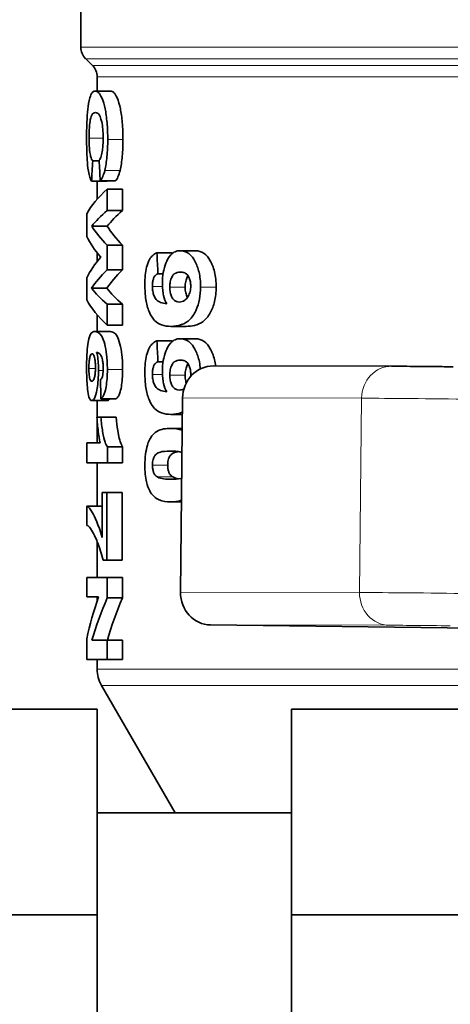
# Model space of a CAD drawing. Extents: x -142693 to 48124, y -57117 to 15617.
# Tile 13 of 24: x 38243 to 38256, y -41800 to -41769. Entities that reach past the tile are written whole.
import ezdxf
from ezdxf import colors
from ezdxf.entities.mleader import LeaderData, LeaderLine
from ezdxf.math import Vec2, Vec3

# ---------------------------------------------------------------- set-up
doc = ezdxf.new("R2010")
doc.units = 0
for name, color, linetype, lineweight in [('IS_opisy', 7, 'Continuous', 30), ('Visible (ISO)', 7, 'Continuous', 35), ('Visible Narrow (ISO)', 7, 'Continuous', 9)]:
    doc.layers.add(name, color=color, linetype=linetype, lineweight=lineweight)
doc.styles.add('Opisowy', font='arial.ttf')

# ---------------------------------------------------------------- blocks, each defined once
blk = doc.blocks.new('_None')

msp = doc.modelspace()

# ---------------------------------------------------------------- linework, layer by layer
at = {"layer": 'Visible (ISO)'}
for p, q in [((38244.503, -41763.225), (38244.503, -41770.018)), ((38244.857, -41770.579), (38244.65, -41770.372)), ((38245.003, -41770.932), (38245.003, -41771.37)), ((38245.416, -41771.37), (38244.941, -41771.37)), ((38244.867, -41773.531), (38245.066, -41773.531)), ((38245.31, -41774.158), (38244.832, -41774.158)), ((38245.003, -41774.158), (38245.003, -41774.715)), ((38245.1, -41774.148), (38245.573, -41774.148)), ((38245.788, -41774.402), (38245.316, -41774.402)), ((38245.316, -41775.065), (38245.316, -41774.402)), ((38245.788, -41775.065), (38245.788, -41774.402)), ((38244.685, -41775.161), (38244.685, -41775.865)), ((38245.788, -41775.065), (38245.316, -41775.065)), ((38245.314, -41775.546), (38244.836, -41775.546)), ((38245.788, -41776.129), (38245.316, -41776.129)), ((38245.316, -41776.897), (38245.316, -41776.129)), ((38245.788, -41776.897), (38245.788, -41776.129)), ((38245.003, -41776.365), (38245.003, -41776.638)), ((38246.85, -41776.369), (38247.322, -41776.369)), ((38247.57, -41776.302), (38248.047, -41776.302)), ((38245.788, -41776.897), (38245.316, -41776.897)), ((38247.039, -41777.017), (38246.882, -41777.017)), ((38244.685, -41777.136), (38244.685, -41777.824)), ((38245.308, -41777.461), (38244.83, -41777.461)), ((38245.316, -41778.602), (38245.316, -41777.951)), ((38245.316, -41777.951), (38245.788, -41777.951)), ((38245.788, -41778.602), (38245.788, -41777.951)), ((38245.003, -41778.281), (38245.003, -41778.797)), ((38245.316, -41778.602), (38245.788, -41778.602)), ((38247.281, -41778.639), (38247.756, -41778.639)), ((38244.938, -41778.797), (38245.414, -41778.797)), ((38246.85, -41779.087), (38247.322, -41779.087)), ((38247.57, -41779.021), (38248.047, -41779.021)), ((38247.039, -41779.736), (38246.882, -41779.736)), ((38248.585, -41779.863), (38254.094, -41779.871)), ((38244.841, -41780.934), (38245.319, -41780.934)), ((38245.003, -41780.934), (38245.003, -41781.446)), ((38245.122, -41780.875), (38245.595, -41780.875)), ((38247.643, -41780.851), (38247.579, -41786.851)), ((38247.281, -41781.358), (38247.638, -41781.358)), ((38244.997, -41781.446), (38245.119, -41781.446)), ((38245.003, -41781.537), (38245.003, -41782.239)), ((38245.592, -41781.446), (38245.119, -41781.446)), ((38247.633, -41781.79), (38247.275, -41781.79)), ((38244.685, -41782.239), (38245.097, -41782.239)), ((38244.685, -41782.239), (38244.685, -41782.853)), ((38245.791, -41782.356), (38245.32, -41782.356)), ((38245.32, -41782.853), (38245.32, -41782.356)), ((38245.791, -41782.853), (38245.791, -41782.356)), ((38245.32, -41782.853), (38244.685, -41782.853)), ((38245.003, -41782.853), (38245.003, -41784.197)), ((38245.791, -41782.853), (38245.32, -41782.853)), ((38245.162, -41783.768), (38245.162, -41785.163)), ((38245.162, -41783.768), (38245.306, -41783.768)), ((38245.306, -41785.865), (38245.306, -41783.768)), ((38245.306, -41783.768), (38245.777, -41783.768)), ((38245.777, -41785.865), (38245.777, -41783.768)), ((38247.271, -41784.063), (38247.609, -41784.063)), ((38244.685, -41784.197), (38244.685, -41784.79)), ((38245.162, -41784.197), (38244.685, -41784.197)), ((38244.689, -41784.79), (38244.685, -41784.79)), ((38245.003, -41785.285), (38245.003, -41786.395)), ((38245.306, -41785.865), (38245.192, -41785.865)), ((38245.306, -41785.865), (38245.777, -41785.865)), ((38244.685, -41786.395), (38244.685, -41786.992)), ((38244.685, -41786.395), (38245.316, -41786.395)), ((38245.316, -41787.022), (38245.316, -41786.395)), ((38245.316, -41786.395), (38245.788, -41786.395)), ((38245.788, -41787.022), (38245.788, -41786.395)), ((38245.051, -41786.992), (38244.685, -41786.992)), ((38245.003, -41786.992), (38245.003, -41787.129)), ((38245.316, -41787.022), (38245.788, -41787.022)), ((38248.509, -41787.862), (38258.782, -41787.986)), ((38244.685, -41788.287), (38244.685, -41788.934)), ((38244.845, -41788.336), (38245.316, -41788.336)), ((38245.316, -41788.934), (38245.316, -41788.336)), ((38245.316, -41788.336), (38245.788, -41788.336)), ((38245.788, -41788.934), (38245.788, -41788.336)), ((38245.316, -41788.934), (38244.685, -41788.934)), ((38245.003, -41788.934), (38245.003, -41789.229)), ((38245.316, -41788.934), (38245.788, -41788.934)), ((38247.409, -41793.663), (38245.137, -41789.729)), ((38239.503, -41790.461), (38245.003, -41790.461)), ((38245.003, -41790.461), (38245.003, -41796.812)), ((38251.003, -41790.461), (38251.003, -41796.812)), ((38251.003, -41790.461), (38261.503, -41790.461)), ((38245.003, -41793.663), (38251.003, -41793.663)), ((38239.503, -41796.812), (38245.003, -41796.812)), ((38245.003, -41796.812), (38245.003, -41809.514)), ((38251.003, -41796.812), (38251.003, -41809.514)), ((38251.003, -41796.812), (38261.503, -41796.812))]:
    msp.add_line(p, q, dxfattribs=at)
for centre, radius, start, end in [((38245.003, -41770.018), 0.5, 180, 225), ((38244.503, -41770.932), 0.5, 0, 45), ((38246.003, -41789.229), 1, 180, 210)]:
    msp.add_arc(centre, radius, start, end, dxfattribs=at)
for centre, major_axis, ratio, start_param, end_param in [((38475.181, -41761.465), (165.375, 179.461), 0.896233, 2.31299, 2.315687), ((38267.183, -41785.509), (-8.179, 94.937), 0.222814, 1.424886, 1.431667), ((38470.235, -41761.481), (161.47, 175.223), 0.896233, 2.316894, 2.316937), ((38267.477, -41773.955), (-22.97, -1.959), 0.221344, 5.997453, 6.138421), ((38267.503, -41774.652), (-22.997, -1.795), 0.204268, 6.000536, 6.096939), ((38267.503, -41774.652), (-22.497, -1.756), 0.204268, 6.00237, 6.100956), ((38267.503, -41776.631), (22.993, -2.223), 0.247096, 3.33578, 3.432184), ((38267.503, -41776.631), (22.494, -2.175), 0.247096, 3.331763, 3.430349), ((38267.503, -41777.22), (-22.993, 2.231), 0.247822, 0.149855, 0.255463), ((38267.503, -41775.787), (22.993, 2.221), 0.24689, 2.886323, 2.991931), ((38267.245, -41754.634), (-7.931, 205.682), 0.103617, 1.67267, 1.67584), ((38257.414, -41765.532), (-6.28, 142.702), 0.074113, 1.643553, 1.643706), ((38267.503, -41776.42), (-22.995, -2.1), 0.235123, 5.995006, 6.093026), ((38267.503, -41776.42), (-22.495, -2.055), 0.235123, 5.99684, 6.09708), ((38267.503, -41778.366), (22.997, -1.802), 0.204993, 3.326341, 3.424362), ((38267.503, -41778.366), (22.497, -1.763), 0.204993, 3.322287, 3.422527), ((38267.503, -41779.062), (-22.995, 2.017), 0.226823, 0.14571, 0.286597), ((38267.248, -41757.349), (-7.931, 205.699), 0.103625, 1.672678, 1.675848), ((38257.415, -41768.249), (-6.28, 142.708), 0.074116, 1.643556, 1.643709), ((38248.584, -41780.863), (0, 1), 0.940982, 6.281517, 7.842392), ((38267.204, -41804.625), (-7.864, 205.592), 0.10358, 1.448155, 1.451057), ((38248.52, -41786.862), (0, 1), 0.940982, 1.559207, 3.130003), ((38267.316, -41785.169), (-22.492, -6.978), 0.545957, 5.895903, 5.989073), ((38267.406, -41785.872), (22.595, 6.901), 0.541947, 2.710275, 2.804621), ((38267.503, -41785.863), (-22.201, -6.754), 0.541077, 5.855163, 5.951435)]:
    msp.add_ellipse(centre, major_axis=major_axis, ratio=ratio, start_param=start_param, end_param=end_param, dxfattribs=at)
for points, knots in [([(38244.941, -41771.37), (38244.908, -41771.37), (38244.877, -41771.385), (38244.823, -41771.455), (38244.8, -41771.506), (38244.748, -41771.689), (38244.73, -41771.824), (38244.704, -41772.055), (38244.694, -41772.191), (38244.681, -41772.498), (38244.678, -41772.662), (38244.678, -41772.829)], [-0.1967614, -0.1967614, -0.1967614, -0.1967614, -0.1664534, -0.1664534, -0.1391842, -0.1391842, -0.0974217, -0.0974217, -0.0499502, -0.0499502, 0, 0, 0, 0]), ([(38245.331, -41772.868), (38245.331, -41772.691), (38245.325, -41772.514), (38245.296, -41772.189), (38245.276, -41772.046), (38245.226, -41771.805), (38245.193, -41771.68), (38245.115, -41771.504), (38245.081, -41771.454), (38245.011, -41771.385), (38244.975, -41771.37), (38244.941, -41771.37)], [-0.3193112, -0.3193112, -0.3193112, -0.3193112, -0.2395282, -0.2395282, -0.1648972, -0.1648972, -0.0993116, -0.0993116, -0.0525769, -0.0525769, 0, 0, 0, 0]), ([(38245.802, -41772.868), (38245.802, -41772.691), (38245.796, -41772.514), (38245.768, -41772.189), (38245.747, -41772.046), (38245.698, -41771.806), (38245.665, -41771.68), (38245.588, -41771.504), (38245.555, -41771.454), (38245.486, -41771.385), (38245.45, -41771.37), (38245.416, -41771.37)], [-0.3194491, -0.3194491, -0.3194491, -0.3194491, -0.239635, -0.239635, -0.1649787, -0.1649787, -0.0993927, -0.0993927, -0.0526114, -0.0526114, 0, 0, 0, 0]), ([(38244.755, -41772.822), (38244.755, -41772.762), (38244.755, -41772.702), (38244.759, -41772.588), (38244.762, -41772.535), (38244.772, -41772.399), (38244.782, -41772.325), (38244.8, -41772.227), (38244.812, -41772.164), (38244.871, -41772.053), (38244.912, -41772.036), (38244.95, -41772.036)], [-0.2982541, -0.2982541, -0.2982541, -0.2982541, -0.2448356, -0.2448356, -0.1942778, -0.1942778, -0.1082787, -0.1082787, -0.0595047, -0.0595047, 0, 0, 0, 0]), ([(38244.95, -41772.036), (38244.99, -41772.036), (38245.034, -41772.057), (38245.104, -41772.169), (38245.122, -41772.231), (38245.149, -41772.336), (38245.163, -41772.412), (38245.179, -41772.551), (38245.183, -41772.604), (38245.189, -41772.717), (38245.19, -41772.777), (38245.19, -41772.836)], [-0.1038581, -0.1038581, -0.1038581, -0.1038581, -0.0817645, -0.0817645, -0.0638323, -0.0638323, -0.0347282, -0.0347282, -0.01788, -0.01788, 0, 0, 0, 0]), ([(38244.678, -41772.829), (38244.678, -41772.949), (38244.68, -41773.069), (38244.686, -41773.294), (38244.69, -41773.397), (38244.703, -41773.601), (38244.714, -41773.726), (38244.746, -41773.918), (38244.76, -41773.978), (38244.793, -41774.083), (38244.812, -41774.125), (38244.832, -41774.158)], [-0.2313015, -0.2313015, -0.2313015, -0.2313015, -0.1763496, -0.1763496, -0.1262959, -0.1262959, -0.0713795, -0.0713795, -0.0376264, -0.0376264, 0, 0, 0, 0]), ([(38244.867, -41773.531), (38244.844, -41773.502), (38244.821, -41773.456), (38244.794, -41773.352), (38244.782, -41773.295), (38244.766, -41773.146), (38244.762, -41773.087), (38244.756, -41772.958), (38244.755, -41772.89), (38244.755, -41772.822)], [-0.1544482, -0.1544482, -0.1544482, -0.1544482, -0.0754651, -0.0754651, -0.0404654, -0.0404654, -0.0205678, -0.0205678, 0, 0, 0, 0]), ([(38245.19, -41772.836), (38245.19, -41772.902), (38245.188, -41772.967), (38245.181, -41773.091), (38245.175, -41773.148), (38245.159, -41773.255), (38245.147, -41773.324), (38245.119, -41773.414), (38245.109, -41773.439), (38245.088, -41773.482), (38245.077, -41773.498), (38245.065, -41773.509)], [-0.1223399, -0.1223399, -0.1223399, -0.1223399, -0.0908621, -0.0908621, -0.0611637, -0.0611637, -0.0310251, -0.0310251, -0.0159692, -0.0159692, 0, 0, 0, 0]), ([(38245.241, -41773.822), (38245.255, -41773.761), (38245.268, -41773.695), (38245.28, -41773.624), (38245.291, -41773.553), (38245.3, -41773.478), (38245.308, -41773.399), (38245.324, -41773.229), (38245.331, -41773.049), (38245.331, -41772.868)], [-0.1044463, -0.1044463, -0.1044463, -0.1044463, -0.079376, -0.079376, -0.079376, -0.0542848, -0.0542848, -0.0542848, 0, 0, 0, 0]), ([(38245.713, -41773.822), (38245.728, -41773.758), (38245.741, -41773.69), (38245.753, -41773.615), (38245.764, -41773.541), (38245.774, -41773.462), (38245.781, -41773.38), (38245.796, -41773.215), (38245.802, -41773.042), (38245.802, -41772.868)], [-0.1044322, -0.1044322, -0.1044322, -0.1044322, -0.0783665, -0.0783665, -0.0783665, -0.0521882, -0.0521882, -0.0521882, 0, 0, 0, 0]), ([(38245.1, -41774.148), (38245.126, -41774.115), (38245.154, -41774.071), (38245.179, -41774.012), (38245.201, -41773.961), (38245.223, -41773.898), (38245.241, -41773.822)], [-0.06831012, -0.06831012, -0.06831012, -0.06831012, -0.03169869, -0.03169869, -0.03169869, 0, 0, 0, 0]), ([(38245.573, -41774.148), (38245.598, -41774.117), (38245.623, -41774.077), (38245.647, -41774.023), (38245.671, -41773.97), (38245.693, -41773.904), (38245.713, -41773.822)], [-0.06836412, -0.06836412, -0.06836412, -0.06836412, -0.03417542, -0.03417542, -0.03417542, 0, 0, 0, 0]), ([(38246.85, -41776.369), (38246.806, -41776.385), (38246.763, -41776.41), (38246.687, -41776.479), (38246.653, -41776.521), (38246.576, -41776.657), (38246.549, -41776.746), (38246.514, -41776.892), (38246.5, -41776.975), (38246.482, -41777.158), (38246.478, -41777.257), (38246.478, -41777.356)], [-0.113177, -0.113177, -0.113177, -0.113177, -0.0958478, -0.0958478, -0.0804953, -0.0804953, -0.0565861, -0.0565861, -0.0296582, -0.0296582, 0, 0, 0, 0]), ([(38247.57, -41776.302), (38247.516, -41776.302), (38247.463, -41776.312), (38247.365, -41776.356), (38247.32, -41776.388), (38247.209, -41776.508), (38247.161, -41776.605), (38247.092, -41776.774), (38247.064, -41776.871), (38247.026, -41777.086), (38247.018, -41777.198), (38247.018, -41777.313)], [-0.143187, -0.143187, -0.143187, -0.143187, -0.1217531, -0.1217531, -0.1019669, -0.1019669, -0.0692747, -0.0692747, -0.0345026, -0.0345026, 0, 0, 0, 0]), ([(38248.198, -41777.425), (38248.198, -41777.345), (38248.195, -41777.264), (38248.178, -41777.11), (38248.167, -41777.038), (38248.121, -41776.839), (38248.078, -41776.727), (38247.982, -41776.551), (38247.92, -41776.459), (38247.748, -41776.328), (38247.658, -41776.302), (38247.57, -41776.302)], [-0.251629, -0.251629, -0.251629, -0.251629, -0.2123972, -0.2123972, -0.1754484, -0.1754484, -0.1073261, -0.1073261, -0.0531957, -0.0531957, 0, 0, 0, 0]), ([(38248.681, -41777.425), (38248.681, -41777.342), (38248.677, -41777.259), (38248.659, -41777.101), (38248.647, -41777.026), (38248.594, -41776.809), (38248.545, -41776.698), (38248.442, -41776.516), (38248.377, -41776.44), (38248.221, -41776.327), (38248.133, -41776.302), (38248.047, -41776.302)], [-0.1671557, -0.1671557, -0.1671557, -0.1671557, -0.1486513, -0.1486513, -0.1312336, -0.1312336, -0.0957513, -0.0957513, -0.0516372, -0.0516372, 0, 0, 0, 0]), ([(38246.711, -41777.407), (38246.711, -41777.364), (38246.713, -41777.322), (38246.723, -41777.244), (38246.73, -41777.209), (38246.749, -41777.148), (38246.761, -41777.118), (38246.794, -41777.071), (38246.809, -41777.056), (38246.843, -41777.031), (38246.862, -41777.023), (38246.882, -41777.017)], [-0.07362319, -0.07362319, -0.07362319, -0.07362319, -0.05591903, -0.05591903, -0.03976062, -0.03976062, -0.02441993, -0.02441993, -0.01311784, -0.01311784, 0, 0, 0, 0]), ([(38247.57, -41776.961), (38247.505, -41776.961), (38247.441, -41776.976), (38247.356, -41777.043), (38247.332, -41777.076), (38247.29, -41777.161), (38247.274, -41777.207), (38247.258, -41777.287), (38247.254, -41777.313), (38247.249, -41777.37), (38247.248, -41777.399), (38247.248, -41777.428)], [0, 0, 0, 0, 0.0391177, 0.0391177, 0.0625092, 0.0625092, 0.0836038, 0.0836038, 0.0938441, 0.0938441, 0.1045032, 0.1045032, 0.1045032, 0.1045032]), ([(38247.894, -41777.393), (38247.894, -41777.348), (38247.891, -41777.304), (38247.875, -41777.219), (38247.864, -41777.182), (38247.835, -41777.115), (38247.815, -41777.075), (38247.753, -41777.01), (38247.719, -41776.991), (38247.648, -41776.966), (38247.608, -41776.961), (38247.57, -41776.961)], [0, 0, 0, 0, 0.01356272, 0.01356272, 0.02683801, 0.02683801, 0.03953078, 0.03953078, 0.0510335, 0.0510335, 0.06453478, 0.06453478, 0.06453478, 0.06453478]), ([(38247.811, -41777.076), (38247.802, -41777.089), (38247.795, -41777.102), (38247.767, -41777.155), (38247.751, -41777.201), (38247.734, -41777.281), (38247.73, -41777.308), (38247.724, -41777.367), (38247.723, -41777.398), (38247.723, -41777.428)], [0.05532701, 0.05532701, 0.05532701, 0.05532701, 0.06516585, 0.06516585, 0.09401514, 0.09401514, 0.10865131, 0.10865131, 0.12388287, 0.12388287, 0.12388287, 0.12388287]), ([(38246.478, -41777.356), (38246.478, -41777.511), (38246.488, -41777.664), (38246.532, -41777.948), (38246.565, -41778.072), (38246.669, -41778.334), (38246.734, -41778.414), (38246.844, -41778.525), (38246.919, -41778.568), (38247.085, -41778.627), (38247.183, -41778.639), (38247.281, -41778.639)], [-0.192132, -0.192132, -0.192132, -0.192132, -0.1680241, -0.1680241, -0.1447261, -0.1447261, -0.1117093, -0.1117093, -0.0613798, -0.0613798, 0, 0, 0, 0]), ([(38247.154, -41777.946), (38247.09, -41777.937), (38247.023, -41777.922), (38246.915, -41777.878), (38246.868, -41777.85), (38246.796, -41777.772), (38246.776, -41777.731), (38246.743, -41777.646), (38246.731, -41777.603), (38246.715, -41777.507), (38246.711, -41777.458), (38246.711, -41777.407)], [-0.09499168, -0.09499168, -0.09499168, -0.09499168, -0.06940304, -0.06940304, -0.04937723, -0.04937723, -0.03089054, -0.03089054, -0.01530806, -0.01530806, 0, 0, 0, 0]), ([(38247.018, -41777.313), (38247.018, -41777.38), (38247.021, -41777.445), (38247.028, -41777.51), (38247.034, -41777.572), (38247.044, -41777.631), (38247.057, -41777.687), (38247.081, -41777.788), (38247.114, -41777.873), (38247.154, -41777.946)], [-0.07269681, -0.07269681, -0.07269681, -0.07269681, -0.05282875, -0.05282875, -0.05282875, -0.03379379, -0.03379379, -0.03379379, 0, 0, 0, 0]), ([(38247.248, -41777.428), (38247.248, -41777.483), (38247.252, -41777.536), (38247.271, -41777.637), (38247.285, -41777.681), (38247.332, -41777.782), (38247.361, -41777.813), (38247.402, -41777.85), (38247.427, -41777.863), (38247.481, -41777.883), (38247.511, -41777.887), (38247.541, -41777.887)], [0, 0, 0, 0, 0.0163559, 0.0163559, 0.0326739, 0.0326739, 0.058237, 0.058237, 0.091648, 0.091648, 0.130396, 0.130396, 0.130396, 0.130396]), ([(38247.281, -41778.639), (38247.388, -41778.639), (38247.502, -41778.625), (38247.7, -41778.552), (38247.792, -41778.501), (38247.966, -41778.327), (38248.024, -41778.218), (38248.109, -41778.029), (38248.142, -41777.922), (38248.188, -41777.682), (38248.198, -41777.555), (38248.198, -41777.425)], [-0.1860596, -0.1860596, -0.1860596, -0.1860596, -0.1452108, -0.1452108, -0.1127277, -0.1127277, -0.0764123, -0.0764123, -0.0388108, -0.0388108, 0, 0, 0, 0]), ([(38247.541, -41777.887), (38247.598, -41777.887), (38247.659, -41777.873), (38247.744, -41777.81), (38247.781, -41777.773), (38247.841, -41777.663), (38247.861, -41777.614), (38247.881, -41777.533), (38247.886, -41777.506), (38247.893, -41777.45), (38247.894, -41777.422), (38247.894, -41777.393)], [0, 0, 0, 0, 0.034554, 0.034554, 0.05388037, 0.05388037, 0.06595918, 0.06595918, 0.07153556, 0.07153556, 0.07714498, 0.07714498, 0.07714498, 0.07714498]), ([(38247.723, -41777.428), (38247.723, -41777.458), (38247.724, -41777.489), (38247.73, -41777.547), (38247.734, -41777.575), (38247.751, -41777.654), (38247.768, -41777.7), (38247.789, -41777.742), (38247.791, -41777.745), (38247.793, -41777.748)], [0, 0, 0, 0, 0.0090953, 0.0090953, 0.01785427, 0.01785427, 0.03524521, 0.03524521, 0.03652051, 0.03652051, 0.03652051, 0.03652051]), ([(38247.756, -41778.639), (38247.919, -41778.639), (38248.111, -41778.607), (38248.357, -41778.426), (38248.429, -41778.346), (38248.555, -41778.121), (38248.601, -41778.005), (38248.649, -41777.802), (38248.66, -41777.731), (38248.677, -41777.582), (38248.681, -41777.504), (38248.681, -41777.425)], [-0.2520052, -0.2520052, -0.2520052, -0.2520052, -0.1431234, -0.1431234, -0.0896711, -0.0896711, -0.045843, -0.045843, -0.0234625, -0.0234625, 0, 0, 0, 0]), ([(38244.938, -41778.797), (38244.884, -41778.797), (38244.83, -41778.822), (38244.752, -41778.978), (38244.735, -41779.07), (38244.711, -41779.216), (38244.7, -41779.321), (38244.687, -41779.513), (38244.684, -41779.587), (38244.679, -41779.743), (38244.678, -41779.825), (38244.678, -41779.907)], [-0.1465594, -0.1465594, -0.1465594, -0.1465594, -0.1159032, -0.1159032, -0.0896773, -0.0896773, -0.0481991, -0.0481991, -0.0246601, -0.0246601, 0, 0, 0, 0]), ([(38245.32, -41779.968), (38245.32, -41779.89), (38245.318, -41779.812), (38245.31, -41779.662), (38245.305, -41779.592), (38245.283, -41779.395), (38245.263, -41779.284), (38245.211, -41779.082), (38245.181, -41779.005), (38245.076, -41778.828), (38244.999, -41778.797), (38244.938, -41778.797)], [-0.2398451, -0.2398451, -0.2398451, -0.2398451, -0.21416, -0.21416, -0.1898278, -0.1898278, -0.1440669, -0.1440669, -0.0948831, -0.0948831, 0, 0, 0, 0]), ([(38245.791, -41779.968), (38245.791, -41779.89), (38245.789, -41779.812), (38245.782, -41779.663), (38245.776, -41779.592), (38245.755, -41779.396), (38245.735, -41779.284), (38245.683, -41779.082), (38245.654, -41779.005), (38245.55, -41778.828), (38245.474, -41778.797), (38245.414, -41778.797)], [-0.2380633, -0.2380633, -0.2380633, -0.2380633, -0.2128028, -0.2128028, -0.1888726, -0.1888726, -0.1438162, -0.1438162, -0.0950278, -0.0950278, 0, 0, 0, 0]), ([(38246.85, -41779.087), (38246.806, -41779.104), (38246.763, -41779.129), (38246.687, -41779.197), (38246.653, -41779.239), (38246.576, -41779.375), (38246.549, -41779.465), (38246.514, -41779.61), (38246.5, -41779.693), (38246.482, -41779.876), (38246.478, -41779.976), (38246.478, -41780.074)], [-0.113177, -0.113177, -0.113177, -0.113177, -0.0958478, -0.0958478, -0.0804953, -0.0804953, -0.0565861, -0.0565861, -0.0296582, -0.0296582, 0, 0, 0, 0]), ([(38247.57, -41779.021), (38247.516, -41779.021), (38247.463, -41779.03), (38247.365, -41779.074), (38247.32, -41779.107), (38247.209, -41779.226), (38247.161, -41779.323), (38247.092, -41779.492), (38247.064, -41779.589), (38247.026, -41779.805), (38247.018, -41779.917), (38247.018, -41780.032)], [-0.143187, -0.143187, -0.143187, -0.143187, -0.1217531, -0.1217531, -0.1019669, -0.1019669, -0.0692747, -0.0692747, -0.0345026, -0.0345026, 0, 0, 0, 0]), ([(38248.191, -41779.954), (38248.19, -41779.937), (38248.188, -41779.92), (38248.178, -41779.829), (38248.167, -41779.756), (38248.121, -41779.558), (38248.078, -41779.445), (38247.982, -41779.27), (38247.92, -41779.178), (38247.748, -41779.046), (38247.658, -41779.021), (38247.57, -41779.021)], [-0.220741, -0.220741, -0.220741, -0.220741, -0.2123972, -0.2123972, -0.1754484, -0.1754484, -0.1073261, -0.1073261, -0.0531957, -0.0531957, 0, 0, 0, 0]), ([(38248.664, -41779.863), (38248.656, -41779.798), (38248.644, -41779.734), (38248.594, -41779.527), (38248.545, -41779.417), (38248.442, -41779.234), (38248.377, -41779.158), (38248.221, -41779.045), (38248.133, -41779.021), (38248.047, -41779.021)], [-0.146145, -0.146145, -0.146145, -0.146145, -0.1312336, -0.1312336, -0.0957513, -0.0957513, -0.0516372, -0.0516372, 0, 0, 0, 0]), ([(38244.85, -41779.485), (38244.832, -41779.485), (38244.814, -41779.497), (38244.785, -41779.562), (38244.776, -41779.603), (38244.763, -41779.682), (38244.757, -41779.728), (38244.752, -41779.805), (38244.751, -41779.83), (38244.749, -41779.883), (38244.748, -41779.909), (38244.748, -41779.936)], [0, 0, 0, 0, 0.0306997, 0.0306997, 0.0583211, 0.0583211, 0.0863939, 0.0863939, 0.0991999, 0.0991999, 0.1120036, 0.1120036, 0.1120036, 0.1120036]), ([(38244.952, -41779.907), (38244.952, -41779.857), (38244.95, -41779.808), (38244.943, -41779.715), (38244.938, -41779.674), (38244.921, -41779.582), (38244.91, -41779.553), (38244.896, -41779.519), (38244.887, -41779.507), (38244.869, -41779.489), (38244.859, -41779.485), (38244.85, -41779.485)], [0, 0, 0, 0, 0.0150023, 0.0150023, 0.0300065, 0.0300065, 0.053386, 0.053386, 0.0832593, 0.0832593, 0.1178687, 0.1178687, 0.1178687, 0.1178687]), ([(38244.988, -41779.434), (38245.018, -41779.443), (38245.053, -41779.459), (38245.109, -41779.515), (38245.131, -41779.548), (38245.152, -41779.61), (38245.161, -41779.639), (38245.176, -41779.713), (38245.182, -41779.752), (38245.189, -41779.84), (38245.191, -41779.885), (38245.191, -41779.931)], [-0.1361474, -0.1361474, -0.1361474, -0.1361474, -0.0835969, -0.0835969, -0.0429777, -0.0429777, -0.0279493, -0.0279493, -0.0139281, -0.0139281, 0, 0, 0, 0]), ([(38245.046, -41780.002), (38245.046, -41779.943), (38245.045, -41779.884), (38245.042, -41779.826), (38245.039, -41779.77), (38245.034, -41779.717), (38245.029, -41779.667), (38245.019, -41779.576), (38245.005, -41779.499), (38244.988, -41779.434)], [-0.06571041, -0.06571041, -0.06571041, -0.06571041, -0.04790306, -0.04790306, -0.04790306, -0.03075553, -0.03075553, -0.03075553, 0, 0, 0, 0]), ([(38246.711, -41780.125), (38246.711, -41780.083), (38246.713, -41780.04), (38246.723, -41779.962), (38246.73, -41779.928), (38246.749, -41779.866), (38246.761, -41779.836), (38246.794, -41779.789), (38246.809, -41779.774), (38246.843, -41779.749), (38246.862, -41779.741), (38246.882, -41779.736)], [-0.07362319, -0.07362319, -0.07362319, -0.07362319, -0.05591903, -0.05591903, -0.03976062, -0.03976062, -0.02441993, -0.02441993, -0.01311784, -0.01311784, 0, 0, 0, 0]), ([(38247.57, -41779.68), (38247.505, -41779.68), (38247.441, -41779.694), (38247.356, -41779.761), (38247.332, -41779.794), (38247.29, -41779.879), (38247.274, -41779.926), (38247.258, -41780.005), (38247.254, -41780.032), (38247.249, -41780.088), (38247.248, -41780.117), (38247.248, -41780.146)], [0, 0, 0, 0, 0.0391177, 0.0391177, 0.0625092, 0.0625092, 0.0836038, 0.0836038, 0.0938441, 0.0938441, 0.1045032, 0.1045032, 0.1045032, 0.1045032]), ([(38247.894, -41780.112), (38247.894, -41780.067), (38247.891, -41780.022), (38247.875, -41779.938), (38247.864, -41779.9), (38247.835, -41779.833), (38247.815, -41779.793), (38247.753, -41779.728), (38247.719, -41779.71), (38247.648, -41779.684), (38247.608, -41779.68), (38247.57, -41779.68)], [0, 0, 0, 0, 0.01356272, 0.01356272, 0.02683801, 0.02683801, 0.03953078, 0.03953078, 0.0510335, 0.0510335, 0.06453478, 0.06453478, 0.06453478, 0.06453478]), ([(38247.811, -41779.794), (38247.802, -41779.807), (38247.795, -41779.82), (38247.767, -41779.874), (38247.751, -41779.919), (38247.734, -41779.999), (38247.73, -41780.027), (38247.724, -41780.086), (38247.723, -41780.116), (38247.723, -41780.146)], [0.05532701, 0.05532701, 0.05532701, 0.05532701, 0.06516585, 0.06516585, 0.09401514, 0.09401514, 0.10865131, 0.10865131, 0.12388287, 0.12388287, 0.12388287, 0.12388287]), ([(38244.678, -41779.907), (38244.678, -41780.021), (38244.68, -41780.134), (38244.688, -41780.346), (38244.695, -41780.44), (38244.71, -41780.598), (38244.722, -41780.696), (38244.755, -41780.831), (38244.769, -41780.869), (38244.803, -41780.922), (38244.821, -41780.934), (38244.841, -41780.934)], [-0.228213, -0.228213, -0.228213, -0.228213, -0.1691322, -0.1691322, -0.1134223, -0.1134223, -0.0660776, -0.0660776, -0.0345324, -0.0345324, 0, 0, 0, 0]), ([(38244.748, -41779.936), (38244.748, -41779.973), (38244.749, -41780.01), (38244.752, -41780.08), (38244.754, -41780.112), (38244.762, -41780.185), (38244.767, -41780.215), (38244.777, -41780.265), (38244.786, -41780.289), (38244.809, -41780.327), (38244.825, -41780.334), (38244.84, -41780.334)], [0, 0, 0, 0, 0.0111403, 0.0111403, 0.0219594, 0.0219594, 0.038044, 0.038044, 0.0819965, 0.0819965, 0.1471487, 0.1471487, 0.1471487, 0.1471487]), ([(38244.84, -41780.334), (38244.852, -41780.334), (38244.865, -41780.329), (38244.888, -41780.305), (38244.899, -41780.288), (38244.921, -41780.23), (38244.928, -41780.193), (38244.94, -41780.123), (38244.944, -41780.085), (38244.95, -41779.998), (38244.952, -41779.953), (38244.952, -41779.907)], [0, 0, 0, 0, 0.0216009, 0.0216009, 0.0391698, 0.0391698, 0.0604299, 0.0604299, 0.0815618, 0.0815618, 0.1029913, 0.1029913, 0.1029913, 0.1029913]), ([(38244.841, -41780.934), (38244.858, -41780.934), (38244.877, -41780.924), (38244.912, -41780.88), (38244.928, -41780.847), (38244.973, -41780.722), (38244.993, -41780.622), (38245.018, -41780.475), (38245.028, -41780.389), (38245.043, -41780.201), (38245.046, -41780.102), (38245.046, -41780.002)], [-0.1189334, -0.1189334, -0.1189334, -0.1189334, -0.1024104, -0.1024104, -0.0870869, -0.0870869, -0.0600719, -0.0600719, -0.0301197, -0.0301197, 0, 0, 0, 0]), ([(38245.191, -41779.931), (38245.191, -41779.969), (38245.19, -41780.007), (38245.185, -41780.076), (38245.182, -41780.107), (38245.17, -41780.175), (38245.163, -41780.2), (38245.149, -41780.234), (38245.142, -41780.248), (38245.125, -41780.27), (38245.116, -41780.278), (38245.107, -41780.283)], [-0.04543268, -0.04543268, -0.04543268, -0.04543268, -0.03828059, -0.03828059, -0.03167946, -0.03167946, -0.02240213, -0.02240213, -0.01207431, -0.01207431, 0, 0, 0, 0]), ([(38245.122, -41780.875), (38245.14, -41780.862), (38245.158, -41780.843), (38245.192, -41780.792), (38245.207, -41780.762), (38245.251, -41780.65), (38245.268, -41780.568), (38245.293, -41780.427), (38245.303, -41780.346), (38245.317, -41780.164), (38245.32, -41780.066), (38245.32, -41779.968)], [-0.1066585, -0.1066585, -0.1066585, -0.1066585, -0.0929256, -0.0929256, -0.0804673, -0.0804673, -0.0567302, -0.0567302, -0.0294394, -0.0294394, 0, 0, 0, 0]), ([(38245.595, -41780.875), (38245.613, -41780.862), (38245.631, -41780.843), (38245.664, -41780.792), (38245.68, -41780.761), (38245.723, -41780.65), (38245.74, -41780.567), (38245.765, -41780.427), (38245.775, -41780.346), (38245.788, -41780.164), (38245.791, -41780.066), (38245.791, -41779.968)], [-0.1066468, -0.1066468, -0.1066468, -0.1066468, -0.0929107, -0.0929107, -0.0804498, -0.0804498, -0.05672, -0.05672, -0.029434, -0.029434, 0, 0, 0, 0]), ([(38246.478, -41780.074), (38246.478, -41780.23), (38246.488, -41780.382), (38246.532, -41780.667), (38246.565, -41780.79), (38246.669, -41781.053), (38246.734, -41781.132), (38246.844, -41781.244), (38246.919, -41781.286), (38247.085, -41781.346), (38247.183, -41781.358), (38247.281, -41781.358)], [-0.192132, -0.192132, -0.192132, -0.192132, -0.1680241, -0.1680241, -0.1447261, -0.1447261, -0.1117093, -0.1117093, -0.0613798, -0.0613798, 0, 0, 0, 0]), ([(38247.154, -41780.664), (38247.09, -41780.655), (38247.023, -41780.64), (38246.915, -41780.596), (38246.868, -41780.568), (38246.796, -41780.491), (38246.776, -41780.449), (38246.743, -41780.365), (38246.731, -41780.322), (38246.715, -41780.226), (38246.711, -41780.176), (38246.711, -41780.125)], [-0.09499168, -0.09499168, -0.09499168, -0.09499168, -0.06940304, -0.06940304, -0.04937723, -0.04937723, -0.03089054, -0.03089054, -0.01530806, -0.01530806, 0, 0, 0, 0]), ([(38247.018, -41780.032), (38247.018, -41780.098), (38247.021, -41780.164), (38247.028, -41780.228), (38247.034, -41780.29), (38247.044, -41780.349), (38247.057, -41780.406), (38247.081, -41780.506), (38247.114, -41780.591), (38247.154, -41780.664)], [-0.07269681, -0.07269681, -0.07269681, -0.07269681, -0.05282875, -0.05282875, -0.05282875, -0.03379379, -0.03379379, -0.03379379, 0, 0, 0, 0]), ([(38247.248, -41780.146), (38247.248, -41780.201), (38247.252, -41780.254), (38247.271, -41780.355), (38247.285, -41780.4), (38247.332, -41780.5), (38247.361, -41780.531), (38247.402, -41780.568), (38247.427, -41780.582), (38247.481, -41780.601), (38247.511, -41780.605), (38247.541, -41780.605)], [0, 0, 0, 0, 0.0163559, 0.0163559, 0.0326739, 0.0326739, 0.058237, 0.058237, 0.091648, 0.091648, 0.130396, 0.130396, 0.130396, 0.130396]), ([(38247.723, -41780.146), (38247.723, -41780.177), (38247.724, -41780.207), (38247.73, -41780.265), (38247.734, -41780.293), (38247.745, -41780.343), (38247.751, -41780.364), (38247.757, -41780.385)], [0, 0, 0, 0, 0.0090953, 0.0090953, 0.01785427, 0.01785427, 0.02546313, 0.02546313, 0.02546313, 0.02546313]), ([(38254.094, -41779.871), (38254.166, -41779.871), (38254.266, -41779.872), (38254.502, -41779.873), (38254.637, -41779.874), (38254.926, -41779.877), (38255.083, -41779.878), (38255.4, -41779.881), (38255.564, -41779.883), (38255.816, -41779.886), (38255.908, -41779.887), (38255.997, -41779.888)], [0, 0, 0, 0, 0.0531702, 0.0531702, 0.1027295, 0.1027295, 0.1510018, 0.1510018, 0.1990882, 0.1990882, 0.2274298, 0.2274298, 0.2274298, 0.2274298]), ([(38247.281, -41781.358), (38247.388, -41781.358), (38247.502, -41781.344), (38247.621, -41781.3), (38247.63, -41781.296), (38247.638, -41781.293)], [-0.18605964, -0.18605964, -0.18605964, -0.18605964, -0.14521079, -0.14521079, -0.14205276, -0.14205276, -0.14205276, -0.14205276]), ([(38244.997, -41781.446), (38245.007, -41781.595), (38245.02, -41781.737), (38245.037, -41781.872), (38245.054, -41782.004), (38245.074, -41782.126), (38245.097, -41782.239)], [-0.09306864, -0.09306864, -0.09306864, -0.09306864, -0.04604008, -0.04604008, -0.04604008, 0, 0, 0, 0]), ([(38245.32, -41782.356), (38245.294, -41782.322), (38245.272, -41782.274), (38245.227, -41782.143), (38245.202, -41782.047), (38245.151, -41781.751), (38245.13, -41781.601), (38245.119, -41781.446)], [-0.1613366, -0.1613366, -0.1613366, -0.1613366, -0.1095234, -0.1095234, -0.0489364, -0.0489364, 0, 0, 0, 0]), ([(38245.791, -41782.356), (38245.763, -41782.318), (38245.739, -41782.264), (38245.705, -41782.16), (38245.676, -41782.061), (38245.621, -41781.728), (38245.602, -41781.589), (38245.592, -41781.446)], [-0.2733445, -0.2733445, -0.2733445, -0.2733445, -0.1222682, -0.1222682, -0.0451799, -0.0451799, 0, 0, 0, 0]), ([(38247.275, -41781.79), (38247.132, -41781.79), (38246.978, -41781.81), (38246.778, -41781.925), (38246.705, -41781.989), (38246.631, -41782.122), (38246.593, -41782.194), (38246.532, -41782.394), (38246.512, -41782.489), (38246.485, -41782.7), (38246.479, -41782.813), (38246.479, -41782.926)], [-0.4948084, -0.4948084, -0.4948084, -0.4948084, -0.2474965, -0.2474965, -0.1085775, -0.1085775, -0.0664737, -0.0664737, -0.0340563, -0.0340563, 0, 0, 0, 0]), ([(38247.271, -41782.491), (38246.972, -41782.491), (38246.89, -41782.545), (38246.822, -41782.594), (38246.791, -41782.624), (38246.76, -41782.675), (38246.746, -41782.701), (38246.726, -41782.776), (38246.721, -41782.803), (38246.714, -41782.864), (38246.712, -41782.895), (38246.712, -41782.926)], [0, 0, 0, 0, 0.1884759, 0.1884759, 0.3498642, 0.3498642, 0.4068984, 0.4068984, 0.4380704, 0.4380704, 0.4700427, 0.4700427, 0.4700427, 0.4700427]), ([(38247.51, -41782.506), (38247.472, -41782.511), (38247.438, -41782.519), (38247.328, -41782.556), (38247.29, -41782.597), (38247.246, -41782.649), (38247.229, -41782.676), (38247.215, -41782.717), (38247.206, -41782.74), (38247.194, -41782.798), (38247.19, -41782.822), (38247.185, -41782.873), (38247.184, -41782.9), (38247.184, -41782.926)], [0.0572714, 0.0572714, 0.0572714, 0.0572714, 0.0903279, 0.0903279, 0.1845529, 0.1845529, 0.2522309, 0.2522309, 0.269017, 0.269017, 0.2800797, 0.2800797, 0.2914985, 0.2914985, 0.2914985, 0.2914985]), ([(38247.625, -41782.529), (38247.579, -41782.516), (38247.529, -41782.508), (38247.414, -41782.494), (38247.34, -41782.491), (38247.271, -41782.491)], [0.01524679, 0.01524679, 0.01524679, 0.01524679, 0.03954195, 0.03954195, 0.07908372, 0.07908372, 0.07908372, 0.07908372]), ([(38246.479, -41782.926), (38246.479, -41783.02), (38246.483, -41783.114), (38246.492, -41783.205), (38246.5, -41783.289), (38246.512, -41783.37), (38246.529, -41783.445), (38246.554, -41783.552), (38246.587, -41783.643), (38246.627, -41783.719)], [-0.09084181, -0.09084181, -0.09084181, -0.09084181, -0.06271221, -0.06271221, -0.06271221, -0.03678699, -0.03678699, -0.03678699, 0, 0, 0, 0]), ([(38246.712, -41782.926), (38246.712, -41782.964), (38246.715, -41783.001), (38246.725, -41783.072), (38246.733, -41783.104), (38246.75, -41783.156), (38246.762, -41783.188), (38246.811, -41783.252), (38246.84, -41783.275), (38246.867, -41783.292)], [0, 0, 0, 0, 0.01128708, 0.01128708, 0.02250457, 0.02250457, 0.03078113, 0.03078113, 0.03880797, 0.03880797, 0.03880797, 0.03880797]), ([(38247.184, -41782.926), (38247.184, -41782.963), (38247.187, -41783), (38247.197, -41783.07), (38247.204, -41783.102), (38247.221, -41783.155), (38247.233, -41783.186), (38247.282, -41783.251), (38247.312, -41783.275), (38247.34, -41783.292)], [0, 0, 0, 0, 0.0111217, 0.0111217, 0.02215997, 0.02215997, 0.0311168, 0.0311168, 0.04036439, 0.04036439, 0.04036439, 0.04036439]), ([(38246.867, -41783.292), (38246.923, -41783.325), (38246.998, -41783.341), (38247.13, -41783.358), (38247.202, -41783.361), (38247.271, -41783.361)], [0, 0, 0, 0, 0.0388595, 0.0388595, 0.07771883, 0.07771883, 0.07771883, 0.07771883]), ([(38247.271, -41783.361), (38247.396, -41783.361), (38247.505, -41783.353), (38247.594, -41783.333), (38247.604, -41783.33), (38247.617, -41783.327)], [0, 0, 0, 0, 0.07906843, 0.07906843, 0.08365567, 0.08365567, 0.08365567, 0.08365567]), ([(38246.627, -41783.719), (38246.665, -41783.789), (38246.708, -41783.844), (38246.807, -41783.938), (38246.865, -41783.974), (38247.032, -41784.047), (38247.153, -41784.063), (38247.271, -41784.063)], [-0.1488083, -0.1488083, -0.1488083, -0.1488083, -0.1145878, -0.1145878, -0.0744043, -0.0744043, 0, 0, 0, 0]), ([(38245.162, -41785.163), (38245.037, -41784.748), (38244.93, -41784.524), (38244.795, -41784.278), (38244.735, -41784.206), (38244.685, -41784.197)], [-0.241969, -0.241969, -0.241969, -0.241969, -0.1202409, -0.1202409, 0, 0, 0, 0]), ([(38244.685, -41784.79), (38244.735, -41784.788), (38244.795, -41784.876), (38244.917, -41785.066), (38244.99, -41785.248), (38245.078, -41785.48), (38245.143, -41785.66), (38245.192, -41785.865)], [-0.1676808, -0.1676808, -0.1676808, -0.1676808, -0.1430375, -0.1430375, -0.0869713, -0.0869713, 0, 0, 0, 0])]:
    msp.add_open_spline(points, degree=3, knots=knots, dxfattribs=at)
for points in [[(38247.89, -41780.187), (38247.893, -41780.162), (38247.894, -41780.137), (38247.894, -41780.112)], [(38247.541, -41780.605), (38247.588, -41780.605), (38247.638, -41780.596), (38247.684, -41780.57)], [(38245.319, -41780.934), (38245.341, -41780.934), (38245.365, -41780.917), (38245.388, -41780.875)], [(38247.632, -41781.848), (38247.513, -41781.805), (38247.389, -41781.79), (38247.275, -41781.79)], [(38247.34, -41783.292), (38247.39, -41783.322), (38247.456, -41783.338), (38247.517, -41783.347)], [(38247.271, -41784.063), (38247.379, -41784.063), (38247.496, -41784.05), (38247.609, -41784.012)]]:
    msp.add_open_spline(points, degree=3, dxfattribs=at)
at = {"layer": 'Visible Narrow (ISO)'}
for p, q in [((38244.503, -41770.018), (38274.401, -41770.018)), ((38244.65, -41770.372), (38274.017, -41770.372)), ((38244.857, -41770.579), (38273.836, -41770.579)), ((38245.003, -41770.932), (38273.772, -41770.932)), ((38244.755, -41772.822), (38245.19, -41772.822)), ((38245.802, -41772.868), (38245.331, -41772.868)), ((38245.713, -41773.822), (38245.241, -41773.822)), ((38247.02, -41777.407), (38246.711, -41777.407)), ((38247.248, -41777.428), (38247.723, -41777.428)), ((38248.198, -41777.425), (38248.681, -41777.425)), ((38251.368, -41779.862), (38251.643, -41779.865)), ((38251.975, -41779.868), (38251.447, -41779.862)), ((38244.748, -41779.936), (38244.952, -41779.936)), ((38245.19, -41780.002), (38245.046, -41780.002)), ((38245.32, -41779.968), (38245.791, -41779.968)), ((38247.02, -41780.125), (38246.711, -41780.125)), ((38247.248, -41780.146), (38247.723, -41780.146)), ((38253.172, -41780.86), (38247.643, -41780.851)), ((38253.108, -41786.859), (38253.172, -41780.86)), ((38247.184, -41782.926), (38246.712, -41782.926)), ((38247.34, -41783.292), (38246.867, -41783.292)), ((38247.579, -41786.851), (38253.108, -41786.859)), ((38248.509, -41787.862), (38254.018, -41787.871)), ((38263.011, -41789.229), (38245.003, -41789.229)), ((38264.47, -41789.729), (38245.137, -41789.729))]:
    msp.add_line(p, q, dxfattribs=at)
for centre, major_axis, ratio, start_param, end_param in [((38254.092, -41780.871), (0.002, 1), 0.920506, 6.273265, 7.844061), ((38255.484, -41779.888), (-1.5, 0.016), 0.003876, 4.363344, 5.88178), ((38255.473, -41780.888), (-2.5, 0.027), 0.003876, 4.363344, 5.88178), ((38254.028, -41786.871), (-0.002, -1), 0.920506, 4.702468, 6.273265), ((38255.409, -41786.888), (2.5, -0.027), 0.003876, 1.221751, 2.740188), ((38255.398, -41787.888), (1.5, -0.016), 0.003876, 1.221751, 2.740188)]:
    msp.add_ellipse(centre, major_axis=major_axis, ratio=ratio, start_param=start_param, end_param=end_param, dxfattribs=at)
for points, knots in [([(38251.683, -41779.867), (38251.593, -41779.866), (38251.521, -41779.865), (38251.388, -41779.863), (38251.354, -41779.862), (38251.368, -41779.862)], [-0.07231181, -0.07231181, -0.07231181, -0.07231181, -0.04397092, -0.04397092, 0, 0, 0, 0]), ([(38251.447, -41779.862), (38251.455, -41779.862), (38251.462, -41779.862), (38251.482, -41779.862), (38251.499, -41779.862), (38251.604, -41779.862), (38251.722, -41779.863), (38252.014, -41779.865), (38252.166, -41779.867), (38252.325, -41779.868)], [-0.006968, -0.006968, -0.006968, -0.006968, -0.0009938, -0.0009938, 0.015931, 0.015931, 0.0949214, 0.0949214, 0.1719632, 0.1719632, 0.1719632, 0.1719632]), ([(38251.643, -41779.865), (38251.643, -41779.865), (38251.667, -41779.866), (38251.732, -41779.867), (38251.752, -41779.867), (38251.776, -41779.868)], [-0.04411861, -0.04411861, -0.04411861, -0.04411861, -0.0220593, -0.0220593, -0.01403587, -0.01403587, -0.01403587, -0.01403587])]:
    msp.add_open_spline(points, degree=3, knots=knots, dxfattribs=at)

# ---------------------------------------------------------------- leaders
at = {"layer": 'IS_opisy', "lineweight": 25}
ml = msp.add_multileader_mtext('Standard', dxfattribs=at)
ml.set_content('{\\fArial Narrow|b0|i0|c0|p34;P\\fArial Narrow|b0|i0|c238|p34;ion KS5 %%C110 PVC wyprowadzić ponad dach, min. 4m od drzwi i okien. Zakończyć wywiewką wentylacyjną %%C160 PVC.}', color=256, style='Opisowy')
ml.set_leader_properties()
ml.set_arrow_properties(name='NONE')
ml.build(insert=Vec2(0, 0))
ml.multileader.update_dxf_attribs({"dogleg_length": 0.1, "arrow_head_size": 9.04})
ctx = ml.context
ctx.base_point, ctx.char_height, ctx.arrow_head_size, ctx.landing_gap_size, ctx.plane_origin = Vec3(36898.22, -43296.974), 176.4, 9.04, 0.904, Vec3(44086.146, -43291.693)
notes = []
notes.append((ctx, [(1, (1, 1, 0), (39207.527, -43296.974), (-1, 0), 0.1, [(0, [(40340.341, -41116.86)], 0, [])])]))
ctx.mtext.insert, ctx.mtext.width, ctx.mtext.flow_direction = Vec3(36899.124, -43182.844), 2366.20606, 5
for ctx, leaders in notes:
    for number, flags, end, landing, length, lines in leaders:
        leader = LeaderData()
        leader.index, (leader.has_last_leader_line, leader.has_dogleg_vector, leader.attachment_direction) = number, flags
        leader.last_leader_point, leader.dogleg_vector, leader.dogleg_length = Vec3(end), Vec3(landing), length
        for number, points, colour, breaks in lines:
            line = LeaderLine()
            line.index, line.vertices, line.color, line.breaks = number, Vec3.list(points), colors.encode_raw_color(colour), breaks
            leader.lines.append(line)
        ctx.leaders.append(leader)

doc.saveas('drawing.dxf')
